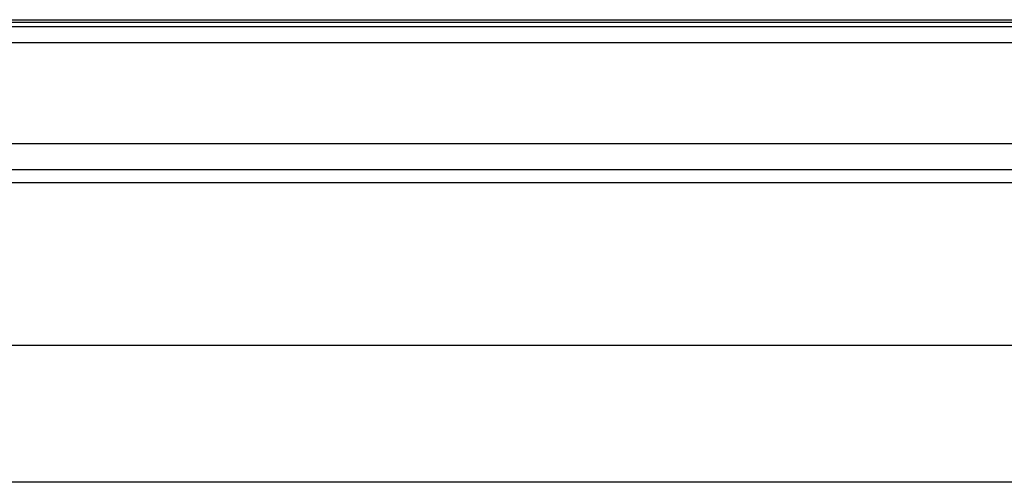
# Model space of a CAD drawing. Header units: millimetres. Extents: x 0 to 4200, y 0 to 2970.
# Tile 20 of 75: x 1767 to 1828, y 1307 to 1336. Entities that reach past the tile are written whole.
import ezdxf

# ---------------------------------------------------------------- set-up
doc = ezdxf.new("R2010")
doc.units = ezdxf.units.MM
doc.header["$LTSCALE"] = 10

msp = doc.modelspace()

# ---------------------------------------------------------------- linework, layer by layer
at = {"color": 7, "linetype": 'Continuous', "lineweight": 25}
for p, q in [((1663.836, 1335.345), (1873.736, 1335.345)), ((1663.886, 1335.504), (1873.686, 1335.504)), ((1873.736, 1335.074), (1663.836, 1335.074)), ((1873.736, 1334.08), (1663.836, 1334.08)), ((1490.286, 1327.904), (2047.286, 1327.904)), ((1492.855, 1326.304), (2044.717, 1326.304)), ((1570.286, 1325.504), (1894.04, 1325.504)), ((2016.436, 1315.504), (1521.076, 1315.504)), ((2013.286, 1307.104), (1524.286, 1307.104))]:
    msp.add_line(p, q, dxfattribs=at)

doc.saveas('drawing.dxf')
